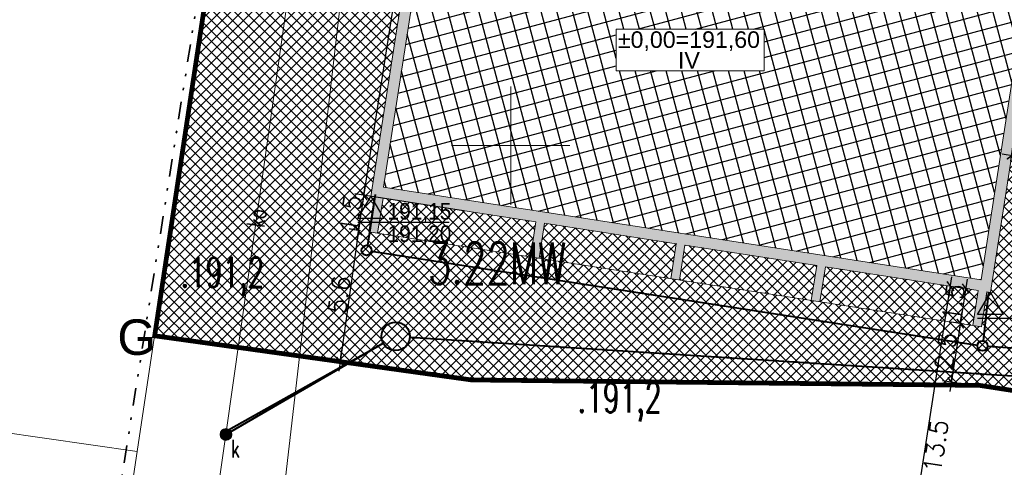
# Model space of a CAD drawing. Header units: metres. Extents: x 5515420 to 5516573, y 5683131 to 5683463.
# Tile 4 of 94: x 5516029 to 5516071, y 5683286 to 5683305. Entities that reach past the tile are written whole.
import ezdxf
from ezdxf import colors
from ezdxf.entities.mleader import LeaderData, LeaderLine
from ezdxf.enums import TextEntityAlignment as Align
from ezdxf.math import Vec2, Vec3

# ---------------------------------------------------------------- set-up
doc = ezdxf.new("R2010")
doc.units = ezdxf.units.M
for name, pattern in [('CENTER', [2, 1.25, -0.25, 0.25, -0.25]), ('L_0_02', [0]), ('L_0_07', [2.25, 0.75, -0.5, 0, -0.5, 0, -0.5])]:
    doc.linetypes.add(name, pattern=pattern)
doc.layers.get('0').update_dxf_attribs({"linetype": 'CONTINUOUS', "lineweight": 18, "true_color": 0x000000})
doc.layers.get('Defpoints').update_dxf_attribs({"linetype": 'CONTINUOUS'})
for name, color, linetype in [('--EL_0', 240, 'CONTINUOUS'), ('A-Bilans', 184, 'CONTINUOUS'), ('A-Budynek', 170, 'CONTINUOUS'), ('A-Budynek szraf', 170, 'CONTINUOUS'), ('A-Granica', 94, 'CENTER'), ('A-Nawierzchnie', 41, 'CONTINUOUS'), ('A-Rzędne', 210, 'CONTINUOUS')]:
    doc.layers.add(name, color=color, linetype=linetype)
doc.layers.add('D-WYMIARY', color=7, linetype='CONTINUOUS', lineweight=15)
doc.layers.add('RR_kd', color=106, linetype='CONTINUOUS', lineweight=40)
for name, color, linetype, lineweight, true_color in [('EGB_DzialkaEwidencyjna', 7, 'L_0_02', 18, 0x000000), ('GES_PrzewodKanalizacyjny', 7, 'CONTINUOUS', 18, 0x803300), ('GES_UrzadzeniaSiecKanalizacyjna_P', 7, 'CONTINUOUS', 18, 0x000000), ('pzp', 7, 'L_0_07', 35, 0xd200d2), ('siatka', 7, 'CONTINUOUS', 25, 0x000000), ('wysokosci', 7, 'CONTINUOUS', 25, 0x803300)]:
    doc.layers.add(name, color=color, linetype=linetype, lineweight=lineweight, true_color=true_color)
doc.layers.get('0').off()
doc.styles.add('CP_ATTR', font='romans.shx', dxfattribs={"bigfont": '@extfont2.shx'})
doc.styles.add('GEO-INFO', font='arial.ttf')
doc.styles.add('MZSK01', font='arial.ttf', dxfattribs={"width": 0.9, "height": 0.75})
doc.styles.get("Standard").update_dxf_attribs({"font": 'simplex.shx'})
doc.dimstyles.get("Standard").update_dxf_attribs({"dimtxt": 0.18, "dimasz": 0.18, "dimexe": 0.18, "dimexo": 0.0625, "dimgap": 0.09, "dimtad": 0, "dimtih": 1, "dimtoh": 1, "dimdec": 4, "dimzin": 0, "dimdsep": 46, "dimtxsty": 'Standard', "dimcen": 0.09, "dimadec": 0, "dimazin": 0, "dimtfac": 1, "dimtdec": 4, "dimtofl": 0, "dimtmove": 0, "dimatfit": 3, "dimfxl": 1, "dimtolj": 1, "dimtzin": 0, "dimarcsym": 0})
pattern_1 = [(45, (0, 0), (-0.224506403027, 0.224506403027), []), (135, (0, 0), (-0.224506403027, -0.224506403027), [])]

# ---------------------------------------------------------------- blocks, each defined once
blk = doc.blocks.new('L_0_02_2')
at = {"color": 0}
blk.add_point((0, 0), dxfattribs=at)
blk = doc.blocks.new('L_0_02_1')
at = {"color": 0}
blk.add_point((0, 0), dxfattribs=at)
blk = doc.blocks.new('SUKS')
at = {"linetype": 'Continuous', "lineweight": 18, "true_color": 0xffffff}
blk.add_hatch(color=7, dxfattribs=at).paths.add_polyline_path([(0, -0.5, 1), (0, 0.5, 1)])
at = {"color": 0, "linetype": 'Continuous', "lineweight": 18}
blk.add_circle((0, 0), 0.5, dxfattribs=at)
blk = doc.blocks.new('_ARCHTICK')
at = {"color": 0, "linetype": 'ByBlock', "lineweight": -2}
blk.add_line((0, 0), (-1, 0), dxfattribs=at)
blk.add_solid([(0.398, 0.309), (0.309, 0.398), (-0.309, -0.398), (-0.398, -0.309)], dxfattribs=at)
blk = doc.blocks.new('*D706')
at = {"layer": 'D-WYMIARY', "color": 14, "lineweight": -2}
for p, q in [((5516046.714, 5683316.746), (5516043.73, 5683297.506)), ((5516050.86, 5683315.698), (5516046.277, 5683316.409)), ((5516047.998, 5683297.249), (5516043.415, 5683297.96))]:
    blk.add_line(p, q, dxfattribs=at)
at = {"layer": 'Defpoints', "color": 0}
for p in [(5516051.218, 5683315.643), (5516043.791, 5683297.901), (5516048.357, 5683297.193)]:
    blk.add_point(p, dxfattribs=at)
at = {"layer": 'D-WYMIARY', "color": 14, "lineweight": -2, "xscale": 0.5, "yscale": 0.5, "zscale": 0.5}
for p, rotation in [((5516046.652, 5683316.351), 81.1838519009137), ((5516043.791, 5683297.901), 261.1838519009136)]:
    blk.add_blockref('_ARCHTICK', p, dxfattribs=dict(at, rotation=rotation))
at = {"layer": 'D-WYMIARY', "color": 50, "linetype": 'ByBlock', "insert": (5516044.802, 5683307.191), "char_height": 0.75, "attachment_point": 5, "rotation": 81.1839}
blk.add_mtext('\\A1;18.7', dxfattribs=at)
blk = doc.blocks.new('*D707')
at = {"layer": 'D-WYMIARY', "color": 14, "lineweight": -2}
for p, q in [((5516043.852, 5683298.297), (5516043.5, 5683296.024)), ((5516043.883, 5683297.887), (5516043.415, 5683297.96)), ((5516043.653, 5683296.405), (5516043.185, 5683296.477))]:
    blk.add_line(p, q, dxfattribs=at)
at = {"layer": 'Defpoints', "color": 0}
for p in [(5516044.241, 5683297.832), (5516043.561, 5683296.419), (5516044.011, 5683296.349)]:
    blk.add_point(p, dxfattribs=at)
at = {"layer": 'D-WYMIARY', "color": 14, "lineweight": -2, "xscale": 0.5, "yscale": 0.5, "zscale": 0.5}
for p, rotation in [((5516043.791, 5683297.901), 81.18385189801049), ((5516043.561, 5683296.419), 261.1838518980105)]:
    blk.add_blockref('_ARCHTICK', p, dxfattribs=dict(at, rotation=rotation))
at = {"layer": 'D-WYMIARY', "color": 50, "linetype": 'ByBlock', "insert": (5516043.238, 5683297.111), "char_height": 0.75, "attachment_point": 5, "rotation": 81.1839}
blk.add_mtext('\\A1;1.5', dxfattribs=at)
blk = doc.blocks.new('*D708')
at = {"layer": 'D-WYMIARY', "color": 14, "lineweight": -2}
for p, q in [((5516043.623, 5683296.807), (5516042.74, 5683290.476)), ((5516043.652, 5683296.399), (5516043.191, 5683296.464)), ((5516042.88, 5683290.86), (5516042.419, 5683290.925))]:
    blk.add_line(p, q, dxfattribs=at)
at = {"layer": 'Defpoints', "color": 0}
for p in [(5516044.011, 5683296.349), (5516042.795, 5683290.872), (5516043.239, 5683290.81)]:
    blk.add_point(p, dxfattribs=at)
at = {"layer": 'D-WYMIARY', "color": 14, "lineweight": -2, "xscale": 0.5, "yscale": 0.5, "zscale": 0.5}
for p, rotation in [((5516043.568, 5683296.411), 82.06216286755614), ((5516042.795, 5683290.872), 262.0621628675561)]:
    blk.add_blockref('_ARCHTICK', p, dxfattribs=dict(at, rotation=rotation))
at = {"layer": 'D-WYMIARY', "color": 50, "linetype": 'ByBlock', "insert": (5516042.761, 5683293.7), "char_height": 0.75, "attachment_point": 5, "rotation": 82.0622}
blk.add_mtext('\\A1;5.6', dxfattribs=at)
blk = doc.blocks.new('*D709')
at = {"layer": 'D-WYMIARY', "color": 14, "lineweight": -2}
for p, q in [((5516069.271, 5683294.354), (5516068.919, 5683292.081)), ((5516069.378, 5683293.933), (5516068.834, 5683294.017)), ((5516069.148, 5683292.451), (5516068.604, 5683292.535))]:
    blk.add_line(p, q, dxfattribs=at)
at = {"layer": 'Defpoints', "color": 0}
for p in [(5516069.736, 5683293.877), (5516068.98, 5683292.477), (5516069.506, 5683292.395)]:
    blk.add_point(p, dxfattribs=at)
at = {"layer": 'D-WYMIARY', "color": 14, "lineweight": -2, "xscale": 0.5, "yscale": 0.5, "zscale": 0.5}
for p, rotation in [((5516069.21, 5683293.959), 81.18385189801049), ((5516068.98, 5683292.477), 261.1838518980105)]:
    blk.add_blockref('_ARCHTICK', p, dxfattribs=dict(at, rotation=rotation))
at = {"layer": 'D-WYMIARY', "color": 50, "linetype": 'ByBlock', "insert": (5516068.687, 5683293.363), "char_height": 0.75, "attachment_point": 5, "rotation": 81.1839}
blk.add_mtext('\\A1;1.5', dxfattribs=at)
blk = doc.blocks.new('*D710')
at = {"layer": 'D-WYMIARY', "color": 14, "lineweight": -2}
for p, q in [((5516069.041, 5683292.872), (5516068.536, 5683289.611)), ((5516069.148, 5683292.451), (5516068.604, 5683292.535)), ((5516068.765, 5683289.98), (5516068.221, 5683290.065))]:
    blk.add_line(p, q, dxfattribs=at)
at = {"layer": 'Defpoints', "color": 0}
for p in [(5516069.506, 5683292.395), (5516068.597, 5683290.006), (5516069.123, 5683289.925)]:
    blk.add_point(p, dxfattribs=at)
at = {"layer": 'D-WYMIARY', "color": 14, "lineweight": -2, "xscale": 0.5, "yscale": 0.5, "zscale": 0.5}
for p, rotation in [((5516068.98, 5683292.477), 81.18385196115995), ((5516068.597, 5683290.006), 261.1838519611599)]:
    blk.add_blockref('_ARCHTICK', p, dxfattribs=dict(at, rotation=rotation))
at = {"layer": 'D-WYMIARY', "color": 50, "linetype": 'ByBlock', "insert": (5516068.368, 5683291.307), "char_height": 0.75, "attachment_point": 5, "rotation": 81.1839}
blk.add_mtext('\\A1;2.5', dxfattribs=at)
blk = doc.blocks.new('*D830')
at = {"layer": 'D-WYMIARY', "color": 14, "lineweight": -2}
for p, q in [((5516071.111, 5683299.348), (5516071.204, 5683299.945)), ((5516074.505, 5683299.049), (5516070.75, 5683299.631)), ((5516074.075, 5683298.888), (5516074.168, 5683299.485))]:
    blk.add_line(p, q, dxfattribs=at)
at = {"layer": 'Defpoints', "color": 0}
for p in [(5516071.145, 5683299.57), (5516071.055, 5683298.99), (5516074.02, 5683298.53)]:
    blk.add_point(p, dxfattribs=at)
at = {"layer": 'D-WYMIARY', "color": 14, "lineweight": -2, "xscale": 0.5, "yscale": 0.5, "zscale": 0.5}
for p, rotation in [((5516071.145, 5683299.57), 171.1838519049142), ((5516074.11, 5683299.11), 351.1838519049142)]:
    blk.add_blockref('_ARCHTICK', p, dxfattribs=dict(at, rotation=rotation))
at = {"layer": 'D-WYMIARY', "color": 50, "linetype": 'ByBlock', "insert": (5516072.693, 5683299.76), "char_height": 0.75, "attachment_point": 5, "rotation": 351.1839}
blk.add_mtext('\\A1;3.0', dxfattribs=at)
blk = doc.blocks.new('*D902')
at = {"layer": 'D-WYMIARY', "color": 14, "lineweight": -2}
for p, q in [((5516066.426, 5683280.277), (5516068.625, 5683294.455)), ((5516068.78, 5683294.026), (5516068.939, 5683294.001)), ((5516066.704, 5683280.638), (5516066.863, 5683280.614))]:
    blk.add_line(p, q, dxfattribs=at)
at = {"layer": 'Defpoints', "color": 0}
for p in [(5516068.422, 5683294.081), (5516068.564, 5683294.059), (5516066.346, 5683280.694)]:
    blk.add_point(p, dxfattribs=at)
at = {"layer": 'D-WYMIARY', "color": 14, "lineweight": -2, "xscale": 0.5, "yscale": 0.5, "zscale": 0.5}
for p, rotation in [((5516068.564, 5683294.059), 81.18385189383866), ((5516066.487, 5683280.672), 261.1838518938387)]:
    blk.add_blockref('_ARCHTICK', p, dxfattribs=dict(at, rotation=rotation))
at = {"layer": 'D-WYMIARY', "color": 50, "linetype": 'ByBlock', "insert": (5516067.945, 5683287.3), "char_height": 0.75, "attachment_point": 5, "rotation": 81.1839}
blk.add_mtext('\\A1;13.5', dxfattribs=at)

msp = doc.modelspace()

# ---------------------------------------------------------------- hatches: boundary and pattern name
at = {"layer": 'A-Budynek', "linetype": 'ByBlock'}
h = msp.add_hatch(color=256, dxfattribs=at)
h.paths.add_polyline_path([(5516047.347, 5683315.768), (5516072.575, 5683311.855), (5516069.858, 5683294.334), (5516044.629, 5683298.247)], flags=16)
h.paths.add_polyline_path([(5516063.054, 5683293.396), (5516062.688, 5683293.453), (5516062.918, 5683294.935), (5516057.354, 5683295.798), (5516057.124, 5683294.316), (5516056.759, 5683294.372), (5516056.989, 5683295.855), (5516051.425, 5683296.717), (5516051.195, 5683295.235), (5516050.83, 5683295.292), (5516051.06, 5683296.774), (5516044.607, 5683297.775), (5516044.377, 5683296.293), (5516044.011, 5683296.349), (5516044.241, 5683297.832), (5516044.093, 5683297.855), (5516046.954, 5683316.304), (5516053.921, 5683315.224), (5516053.961, 5683315.521), (5516054.333, 5683315.463), (5516054.287, 5683315.167), (5516065.78, 5683313.384), (5516065.826, 5683313.683), (5516066.192, 5683313.625), (5516066.145, 5683313.328), (5516073.112, 5683312.247), (5516070.25, 5683293.798), (5516070.102, 5683293.821), (5516069.872, 5683292.338), (5516069.506, 5683292.395), (5516069.736, 5683293.877), (5516063.283, 5683294.878)])
at = {"layer": 'A-Budynek szraf', "linetype": 'ByBlock', "transparency": 33554687}
h = msp.add_hatch(dxfattribs=at)
h.set_pattern_fill('ANSI37', color=256, scale=0.2, angle=60, style=0)
h.set_pattern_definition([(105, (-191.2214, 9e-10), (-0.613362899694, -0.16435009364), []), (195, (-191.2214, 9e-10), (0.16435009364, -0.613362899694), [])])
h.paths.add_polyline_path([(5516072.189, 5683309.364), (5516067.782, 5683309.364), (5516067.782, 5683306.645), (5516071.767, 5683306.645), (5516069.858, 5683294.334), (5516044.629, 5683298.247), (5516047.347, 5683315.768), (5516072.575, 5683311.855)])
h.paths.add_polyline_path([(5516054.454, 5683304.923), (5516060.695, 5683304.923), (5516060.695, 5683303.164), (5516054.454, 5683303.164)], flags=16)
at = {"layer": 'A-Nawierzchnie', "linetype": 'ByBlock', "true_color": 0xb7e0ab, "transparency": 33554687}
h = msp.add_hatch(dxfattribs=at)
h.set_pattern_fill('ANSI37', color=9, scale=0.1, style=0)
h.set_pattern_definition([(45, (615.27432, 129.31925), (-0.224506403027, 0.224506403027), []), (135, (615.27432, 129.31925), (-0.224506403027, -0.224506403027), [])])
h.paths.add_polyline_path([(5516099.664, 5683319.51), (5516093.181, 5683320.492, 0.024008), (5516090.889, 5683320.728), (5516071.667, 5683321.776, -0.024847), (5516069.296, 5683322.023), (5516062.303, 5683323.109, -0.363827), (5516061.033, 5683324.559), (5516063.231, 5683324.231), (5516064.491, 5683332.647), (5516062.295, 5683332.975), (5516065.443, 5683353.379, 0.414214), (5516062.934, 5683356.801), (5516050.09, 5683358.776, 0.414195), (5516046.669, 5683356.267), (5516042.257, 5683327.599, 0.414232), (5516044.766, 5683324.178), (5516053.344, 5683322.858, -0.020079), (5516053.58, 5683322.812), (5516052.669, 5683316.936), (5516054.151, 5683316.706), (5516053.921, 5683315.224), (5516046.954, 5683316.304), (5516046.534, 5683313.591), (5516044.962, 5683313.835), (5516043.962, 5683307.382), (5516045.533, 5683307.139), (5516044.093, 5683297.855), (5516044.241, 5683297.832), (5516044.011, 5683296.349), (5516069.872, 5683292.338), (5516070.102, 5683293.821), (5516070.25, 5683293.798), (5516071.69, 5683303.082), (5516073.261, 5683302.838), (5516074.262, 5683309.291), (5516072.691, 5683309.535), (5516073.112, 5683312.247), (5516066.145, 5683313.328), (5516066.375, 5683314.81), (5516068.141, 5683314.536), (5516068.713, 5683314.453), (5516069.444, 5683314.362), (5516070.422, 5683314.267), (5516071.256, 5683314.211), (5516075.586, 5683313.975), (5516074.85, 5683300.465), (5516082.257, 5683299.38), (5516080.797, 5683289.416), (5516090.875, 5683287.94), (5516092.61, 5683299.784), (5516076.426, 5683302.154), (5516076.853, 5683309.98), (5516087.949, 5683309.371), (5516088.305, 5683315.861), (5516090.617, 5683315.735, -0.024008), (5516092.431, 5683315.549), (5516098.599, 5683314.614), (5516098.319, 5683313.307), (5516091.994, 5683314.283), (5516090.391, 5683303.903), (5516099.094, 5683302.561), (5516096.497, 5683285.747), (5516069.795, 5683289.868), (5516048.343, 5683290.099), (5516034.966, 5683291.964), (5516037.043, 5683305.716), (5516039.999, 5683324.309), (5516043.122, 5683343.076), (5516045.797, 5683360.442), (5516068.333, 5683356.976), (5516067.98, 5683322.477), (5516099.93, 5683320.736)])
at = {"layer": 'A-Nawierzchnie', "linetype": 'ByBlock', "true_color": 0xf8e4d3, "transparency": 33554687}
h = msp.add_hatch(dxfattribs=at)
h.set_pattern_fill('ANSI37', color=254, scale=0.1, style=0)
h.set_pattern_definition(pattern_1)
h.paths.add_polyline_path([(5516054.151, 5683316.706), (5516052.669, 5683316.936), (5516053.58, 5683322.812, -0.135374), (5516054.979, 5683322.046), (5516054.151, 5683316.706)])
h.paths.add_polyline_path([(5516075.586, 5683313.975), (5516074.85, 5683300.465), (5516082.257, 5683299.38), (5516082.532, 5683301.26), (5516076.426, 5683302.154), (5516076.853, 5683309.98), (5516087.949, 5683309.371), (5516088.036, 5683310.868), (5516076.934, 5683311.473), (5516077.166, 5683315.391), (5516071.338, 5683315.708, -0.0249), (5516068.361, 5683316.02), (5516062.321, 5683316.957), (5516062.091, 5683315.474), (5516068.131, 5683314.538, 0.024826), (5516071.256, 5683314.211), (5516075.586, 5683313.975)])
at = {"layer": 'A-Nawierzchnie', "linetype": 'ByBlock', "true_color": 0xdbccb0, "transparency": 33554687}
h = msp.add_hatch(dxfattribs=at)
h.set_pattern_fill('ANSI37', color=9, scale=0.1, style=0)
h.set_pattern_definition(pattern_1)
h.paths.add_polyline_path([(5516063.054, 5683293.396), (5516063.283, 5683294.878), (5516069.736, 5683293.877), (5516069.506, 5683292.395)])
h.paths.add_polyline_path([(5516057.124, 5683294.316), (5516057.354, 5683295.798), (5516062.918, 5683294.935), (5516062.688, 5683293.453)])
h.paths.add_polyline_path([(5516051.195, 5683295.235), (5516051.425, 5683296.717), (5516056.989, 5683295.855), (5516056.759, 5683294.372)])
h.paths.add_polyline_path([(5516044.377, 5683296.293), (5516044.607, 5683297.775), (5516051.06, 5683296.774), (5516050.83, 5683295.292)])

# ---------------------------------------------------------------- linework, layer by layer
at = {"layer": 'A-Budynek', "linetype": 'Continuous', "lineweight": 13}
for points in [[(5516044.011, 5683296.349), (5516044.241, 5683297.832), (5516044.093, 5683297.855), (5516046.954, 5683316.304), (5516053.921, 5683315.224), (5516053.961, 5683315.521), (5516054.333, 5683315.463), (5516054.287, 5683315.167), (5516065.78, 5683313.384), (5516065.826, 5683313.683), (5516066.192, 5683313.625), (5516066.145, 5683313.328), (5516073.112, 5683312.247), (5516070.25, 5683293.798), (5516070.102, 5683293.821), (5516069.872, 5683292.338)], [(5516047.347, 5683315.768), (5516072.575, 5683311.855), (5516069.858, 5683294.334), (5516044.629, 5683298.247)]]:
    msp.add_lwpolyline(points, close=True, dxfattribs=at)
at = {"layer": 'A-Budynek', "lineweight": 13, "flags": 128}
msp.add_lwpolyline([(5516054.454, 5683304.923), (5516060.695, 5683304.923), (5516060.695, 5683303.164), (5516054.454, 5683303.164)], close=True, dxfattribs=at)
at = {"layer": 'A-Budynek', "linetype": 'Continuous', "lineweight": 13}
for points in [[(5516044.377, 5683296.293), (5516044.607, 5683297.775), (5516051.06, 5683296.774), (5516050.83, 5683295.292)], [(5516056.759, 5683294.372), (5516056.989, 5683295.855), (5516051.425, 5683296.717), (5516051.195, 5683295.235)], [(5516057.124, 5683294.316), (5516057.354, 5683295.798), (5516062.918, 5683294.935), (5516062.688, 5683293.453)], [(5516069.506, 5683292.395), (5516069.736, 5683293.877), (5516063.283, 5683294.878), (5516063.054, 5683293.396)]]:
    msp.add_lwpolyline(points, dxfattribs=at)
at = {"layer": 'A-Granica', "lineweight": 13, "ltscale": 2}
msp.add_lwpolyline([(5516043.122, 5683343.076, 0.2, 0.2, 0), (5516045.797, 5683360.442, 0.2, 0.2, 0), (5516068.333, 5683356.976, 0.2, 0.2, 0), (5516067.98, 5683322.477, 0.2, 0.2, 0), (5516099.93, 5683320.736, 0.2, 0.2, 0), (5516098.319, 5683313.307, 0.2, 0.2, 0), (5516091.994, 5683314.283, 0.2, 0.2, 0), (5516090.391, 5683303.903, 0.2, 0.2, 0), (5516099.094, 5683302.561, 0.2, 0.2, 0), (5516096.497, 5683285.747, 0.2, 0.2, 0), (5516069.795, 5683289.868, 0.2, 0.2, 0), (5516048.343, 5683290.099, 0.2, 0.2, 0), (5516034.966, 5683291.964, 0.2, 0.2, 0), (5516037.043, 5683305.716, 0.2, 0.2, 0), (5516039.999, 5683324.309, 0.2, 0.2, 0)], format="xyseb", close=True, dxfattribs=at)
at = {"layer": 'A-Rzędne', "color": 26}
for p, q in [((5516043.549, 5683296.769), (5516047.397, 5683296.769)), ((5516069.707, 5683292.712), (5516073.554, 5683292.712))]:
    msp.add_line(p, q, dxfattribs=at)
for points in [[(5516044.093, 5683297.855), (5516044.636, 5683296.913), (5516043.549, 5683296.913)], [(5516070.25, 5683293.798), (5516070.793, 5683292.857), (5516069.707, 5683292.857)]]:
    msp.add_lwpolyline(points, close=True, dxfattribs=at)
at = {"layer": 'EGB_DzialkaEwidencyjna', "linetype": 'CONTINUOUS', "lineweight": 18}
for p, q in [((5516037.043, 5683305.716), (5516034.966, 5683291.964)), ((5516034.966, 5683291.964), (5516037.043, 5683305.716)), ((5516034.227, 5683287.076), (5515981.921, 5683294.534)), ((5515981.921, 5683294.534), (5516034.227, 5683287.076)), ((5516034.966, 5683291.964), (5516034.227, 5683287.076)), ((5516048.343, 5683290.099), (5516034.966, 5683291.964)), ((5516069.795, 5683289.868), (5516048.343, 5683290.099)), ((5516096.497, 5683285.747), (5516069.795, 5683289.868)), ((5516034.227, 5683287.076), (5516031.417, 5683268.196))]:
    msp.add_line(p, q, dxfattribs=at)
at = {"layer": 'GES_PrzewodKanalizacyjny', "color": 36, "linetype": 'Continuous', "lineweight": 18, "true_color": 0x803300, "flags": 128}
for points in [[(5516033.952, 5683259.599), (5516037.976, 5683287.795), (5516042.223, 5683317.771), (5516052.554, 5683383.113), (5516056.545, 5683408.655)], [(5516057.73, 5683408.467), (5516056.79, 5683395.808), (5516054.409, 5683380.825), (5516049.34, 5683349.5), (5516043.845, 5683314.963), (5516039.885, 5683280.729), (5516036.966, 5683259.341)]]:
    msp.add_lwpolyline(points, dxfattribs=at)
at = {"layer": 'GES_UrzadzeniaSiecKanalizacyjna_P', "color": 36, "true_color": 0x803300}
msp.add_point((5516037.976, 5683287.795), dxfattribs=at)
at = {"layer": 'pzp', "lineweight": 35, "flags": 128}
msp.add_lwpolyline([(5516047.95, 5683376.87), (5516043.31, 5683346.51), (5516039.2, 5683321.5), (5516032.3, 5683277.9)], dxfattribs=at)
at = {"layer": 'RR_kd'}
for p, q in [((5516044.28, 5683297.94), (5516043.946, 5683295.784)), ((5516044.28, 5683297.94), (5516043.946, 5683295.784)), ((5516044.124, 5683295.541), (5516069.705, 5683291.573)), ((5516044.124, 5683295.541), (5516069.705, 5683291.573)), ((5516070.176, 5683293.809), (5516069.939, 5683291.752)), ((5516070.176, 5683293.809), (5516069.939, 5683291.752)), ((5516045.741, 5683291.904), (5516078.002, 5683289.832)), ((5516045.741, 5683291.904), (5516078.002, 5683289.832)), ((5516037.726, 5683287.795), (5516044.619, 5683291.649)), ((5516037.976, 5683287.795), (5516044.619, 5683291.649)), ((5516070.127, 5683291.527), (5516076.722, 5683291.079)), ((5516070.127, 5683291.527), (5516076.722, 5683291.079))]:
    msp.add_line(p, q, dxfattribs=at)
for centre, radius in [((5516043.914, 5683295.574), 0.212), ((5516043.914, 5683295.574), 0.212), ((5516045.142, 5683291.942), 0.6), ((5516045.142, 5683291.942), 0.6), ((5516069.915, 5683291.541), 0.212), ((5516069.915, 5683291.541), 0.212)]:
    msp.add_circle(centre, radius, dxfattribs=at)
at = {"layer": 'siatka', "color": 18, "linetype": 'Continuous', "lineweight": 13, "true_color": 0x000000, "flags": 128}
for points in [[(5516050, 5683297.5), (5516050, 5683302.5)], [(5516047.5, 5683300), (5516052.5, 5683300)]]:
    msp.add_lwpolyline(points, dxfattribs=at)

# ---------------------------------------------------------------- block references
at = {"layer": 'EGB_DzialkaEwidencyjna', "color": 18, "linetype": 'Continuous', "true_color": 0x000000, "xscale": 0.5, "yscale": 0.5, "zscale": 0.5}
for name, p, rotation in [('L_0_02_2', (5516034.966, 5683291.964), 81.41000000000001), ('L_0_02_1', (5516034.966, 5683291.964), 261.41), ('L_0_02_2', (5516034.966, 5683291.964), 352.06), ('L_0_02_1', (5516034.966, 5683291.964), 81.41000000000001), ('L_0_02_2', (5516048.343, 5683290.099), 359.38), ('L_0_02_1', (5516048.343, 5683290.099), 172.06), ('L_0_02_2', (5516069.795, 5683289.868), 351.23), ('L_0_02_1', (5516069.795, 5683289.868), 179.38), ('L_0_02_2', (5516034.227, 5683287.076), 81.41000000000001), ('L_0_02_1', (5516034.227, 5683287.076), 171.89), ('L_0_02_2', (5516034.227, 5683287.076), 171.89), ('L_0_02_1', (5516034.227, 5683287.076), 261.53)]:
    msp.add_blockref(name, p, dxfattribs=dict(at, rotation=rotation))
at = {"layer": 'GES_UrzadzeniaSiecKanalizacyjna_P', "color": 36, "linetype": 'Continuous', "true_color": 0x803300, "xscale": 0.5, "yscale": 0.5, "zscale": 0.5}
msp.add_blockref('SUKS', (5516037.976, 5683287.795), dxfattribs=at)

# ---------------------------------------------------------------- texts
at = {"layer": 'A-Bilans', "lineweight": 0, "style": 'GEO-INFO'}
for s, p in [('%%P0,00=191,60', (5516057.523, 5683304.477, 51.74)), ('IV', (5516057.523, 5683303.598, 51.74))]:
    msp.add_text(s, height=0.7, dxfattribs=at).set_placement(p, align=Align.MIDDLE_CENTER)
at = {"layer": 'A-Bilans', "linetype": 'ByBlock', "insert": (5516033.39, 5683292.657, -10.3), "char_height": 1.5, "width": 2.44542, "attachment_point": 1, "style": 'GEO-INFO'}
msp.add_mtext('G', dxfattribs=at)
at = {"layer": 'A-Rzędne', "color": 26, "char_height": 0.7, "width": 24.42792, "attachment_point": 1, "rotation": 0, "style": 'MZSK01'}
for s, insert in [('\\A1;191,15', (5516044.799, 5683297.574)), ('\\A1;191,20', (5516044.799, 5683296.627))]:
    msp.add_mtext(s, dxfattribs=dict(at, insert=insert))
at = {"layer": 'GES_PrzewodKanalizacyjny', "color": 36, "lineweight": 15, "true_color": 0x803300, "width": 0.66}
msp.add_text('ko', height=0.75, rotation=-278.1, dxfattribs=at).set_placement((5516039.272, 5683296.942), align=Align.MIDDLE_CENTER)
at = {"layer": 'GES_UrzadzeniaSiecKanalizacyjna_P', "color": 36, "lineweight": 15, "true_color": 0x803300, "width": 0.66}
msp.add_text('k', height=0.75, rotation=-360, dxfattribs=at).set_placement((5516038.201, 5683287.57), align=Align.TOP_LEFT)
at = {"layer": 'pzp', "linetype": 'Continuous', "lineweight": 35, "width": 0.66}
msp.add_text('3.22MW', height=1.75, dxfattribs=at).set_placement((5516046.5, 5683295.9), align=Align.TOP_LEFT)
at = {"layer": 'wysokosci', "lineweight": 25, "width": 0.66}
for p in [(5516036.06, 5683295.27), (5516052.83, 5683289.98)]:
    msp.add_text('.191,2', height=1.25, dxfattribs=at).set_placement(p, align=Align.TOP_LEFT)

# ---------------------------------------------------------------- dimensions: what is measured, and where the dimension line sits
at = {"layer": 'D-WYMIARY'}
for p1, p2, distance, picture, middle in [((5516051.218, 5683315.643), (5516048.357, 5683297.193), -4.62, '*D706', (5516044.802, 5683307.191)), ((5516074.02, 5683298.53), (5516071.055, 5683298.99), -0.587, '*D830', (5516072.693, 5683299.76)), ((5516044.011, 5683296.349), (5516043.239, 5683290.81), -0.448, '*D708', (5516042.761, 5683293.7)), ((5516066.346, 5683280.694), (5516068.422, 5683294.081), -0.143, '*D902', (5516067.945, 5683287.3)), ((5516069.506, 5683292.395), (5516069.123, 5683289.925), -0.533, '*D710', (5516068.368, 5683291.307))]:
    dim = msp.add_aligned_dim(p1=p1, p2=p2, distance=distance, dimstyle='Standard', override={"dimtxt": 0.75, "dimasz": 0.5, "dimexe": 0.38, "dimexo": 0.3625, "dimgap": 0.05, "dimtad": 2, "dimtih": 0, "dimdec": 1, "dimblk": 'ARCHTICK', "dimblk1": 'ARCHTICK', "dimblk2": 'ARCHTICK', "dimdle": 0.4, "dimclrd": 14, "dimclre": 14, "dimclrt": 50, "dimtvp": 0.3}, dxfattribs=at)
    dim.commit()
    dim.dimension.update_dxf_attribs({"geometry": picture, "text_midpoint": middle})
for base, p1, p2, picture, middle in [((5516043.561, 5683296.419), (5516044.241, 5683297.832), (5516044.011, 5683296.349), '*D707', (5516043.658, 5683297.046)), ((5516068.98, 5683292.477), (5516069.736, 5683293.877), (5516069.506, 5683292.395), '*D709', (5516069.107, 5683293.298))]:
    dim = msp.add_linear_dim(base=base, p1=p1, p2=p2, angle=261.1839, dimstyle='Standard', override={"dimtxt": 0.75, "dimasz": 0.5, "dimexe": 0.38, "dimexo": 0.3625, "dimgap": 0.05, "dimtad": 2, "dimtih": 0, "dimdec": 1, "dimblk": 'ARCHTICK', "dimblk1": 'ARCHTICK', "dimblk2": 'ARCHTICK', "dimdle": 0.4, "dimclrd": 14, "dimclre": 14, "dimclrt": 50, "dimtvp": 0.3}, dxfattribs=at)
    dim.commit()
    dim.dimension.update_dxf_attribs({"geometry": picture, "text_midpoint": middle, "dimtype": 161})

# ---------------------------------------------------------------- next in the draw order: leaders
at = {"layer": '--EL_0', "lineweight": 13}
ml = msp.add_multileader_mtext('Standard', dxfattribs=at)
ml.set_content('{\\W0.7;Rozdzielnica ładowania pojazdów elektrycznych \\C255;REV}', color=256, style='CP_ATTR')
ml.set_leader_properties()
ml.build(insert=Vec2(0, 0))
ml.multileader.update_dxf_attribs({"leader_type": 2, "has_text_frame": 1, "text_left_attachment_type": 2, "text_right_attachment_type": 2, "dogleg_length": 0.0000005, "arrow_head_size": 0.5})
ctx = ml.context
ctx.base_point, ctx.char_height, ctx.arrow_head_size, ctx.landing_gap_size, ctx.plane_origin = Vec3(5516043.481, 5683308.719), 0.75, 0.5, 0.25, Vec3(5516062.698, 5683325.895)
ctx.left_attachment, ctx.right_attachment, ctx.text_align_type = 2, 2, 2
notes = []
notes.append((ctx, [(0, (1, 1, 0), (5516064.931, 5683308.721), (-1, 0), 0.05, [(0, [(5516072.928, 5683311.065), (5516068.504, 5683309.174)], 0, [])])]))
ctx.mtext.insert, ctx.mtext.alignment, ctx.mtext.line_spacing_factor, ctx.mtext.flow_direction = Vec3(5516064.631, 5683309.219), 3, 0.9, 5
ctx.mtext.has_bg_fill, ctx.mtext.bg_color, ctx.mtext.bg_scale_factor, ctx.mtext.bg_transparency, ctx.mtext.use_window_bg_color = 1, -1027028792, 1.5, 0, 1
for ctx, leaders in notes:
    for number, flags, end, landing, length, lines in leaders:
        leader = LeaderData()
        leader.index, (leader.has_last_leader_line, leader.has_dogleg_vector, leader.attachment_direction) = number, flags
        leader.last_leader_point, leader.dogleg_vector, leader.dogleg_length = Vec3(end), Vec3(landing), length
        for number, points, colour, breaks in lines:
            line = LeaderLine()
            line.index, line.vertices, line.color, line.breaks = number, Vec3.list(points), colors.encode_raw_color(colour), breaks
            leader.lines.append(line)
        ctx.leaders.append(leader)

doc.saveas('drawing.dxf')
